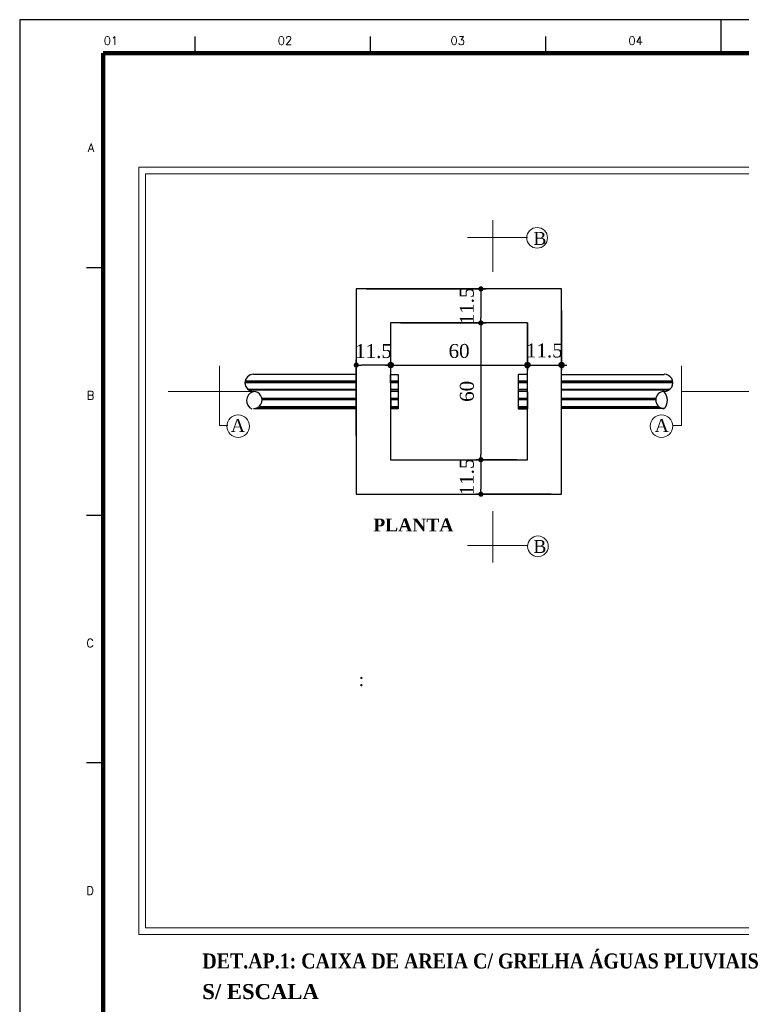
# Model space of a CAD drawing. Header units: millimetres. Extents: x -2955 to 33530, y 0 to 13523.
# Tile 3 of 10: x 7 to 28, y 30 to 59. Entities that reach past the tile are written whole.
import ezdxf

# ---------------------------------------------------------------- set-up
doc = ezdxf.new("R2010")
doc.units = ezdxf.units.MM
doc.header["$MEASUREMENT"] = 0
for name, color, linetype in [('Cotas', 7, 'Continuous'), ('MARGEM', 4, 'Continuous'), ('P-CONTORNO', 4, 'Continuous'), ('Textos', 7, 'Continuous')]:
    doc.layers.add(name, color=color, linetype=linetype)
for name, color, linetype, lineweight in [('Nível 1', 7, 'Continuous', 5), ('P-HATCH', 8, 'Continuous', 5), ('P-TEXTOS', 7, 'Continuous', 20), ('P-TITULO', 5, 'Continuous', 20)]:
    doc.layers.add(name, color=color, linetype=linetype, lineweight=lineweight)
doc.styles.add('ROMANS', font='ROMANS')
doc.styles.add('TimesNewRoman', font='times.ttf')
doc.styles.add('TimesNewRomanN', font='timesbd.ttf')
doc.dimstyles.new('UM_50.000000', dxfattribs={"dimtxt": 0.18, "dimasz": 0.15459, "dimexe": 0.15459, "dimexo": 0.309181, "dimgap": 0, "dimtad": 1, "dimtih": 1, "dimtoh": 1, "dimdec": 1, "dimlfac": 50, "dimzin": 0, "dimdsep": 46, "dimtxsty": 'Standard', "dimblk": 'CLOSED', "dimblk1": 'CLOSED', "dimblk2": 'CLOSED', "dimcen": 0.09, "dimdle": 0.15459, "dimadec": 1, "dimazin": 2, "dimtfac": 1, "dimtdec": 4, "dimtofl": 0, "dimtmove": 0, "dimatfit": 3, "dimldrblk": 'CLOSED', "dimfxl": 0, "dimtolj": 1, "dimarcsym": 0})

# ---------------------------------------------------------------- blocks, each defined once
blk = doc.blocks.new('_DOT')
at = {"color": 0, "linetype": 'ByBlock', "lineweight": -2}
blk.add_line((-0.5, 0), (-1, 0), dxfattribs=at)
at = {"color": 0, "linetype": 'ByBlock', "const_width": 0.5}
blk.add_lwpolyline([(-0.25, 0, 1), (0.25, 0, 1)], format="xyb", close=True, dxfattribs=at)
blk = doc.blocks.new('*D13')
at = {"layer": 'Cotas', "color": 0, "lineweight": -2}
for p, q in [((17.235, 51.272), (20.816, 51.272)), ((20.662, 51.117), (20.662, 50.403)), ((18.257, 50.249), (20.816, 50.249))]:
    blk.add_line(p, q, dxfattribs=at)
at = {"layer": 'Defpoints', "color": 0}
for p in [(16.926, 51.272), (17.948, 50.249), (20.662, 50.249)]:
    blk.add_point(p, dxfattribs=at)
at = {"layer": 'Cotas', "color": 0, "lineweight": -2, "xscale": 0.1545904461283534, "yscale": 0.1545904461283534, "zscale": 0.1545904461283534}
for p, rotation in [((20.662, 51.272), 90), ((20.662, 50.249), 270)]:
    blk.add_blockref('_DOT', p, dxfattribs=dict(at, rotation=rotation))
at = {"layer": 'Cotas', "color": 7, "insert": (20.244, 50.76), "char_height": 0.4174, "attachment_point": 5, "rotation": 90, "style": 'TimesNewRoman'}
blk.add_mtext('\\A1;11.5', dxfattribs=at)
blk = doc.blocks.new('*D14')
at = {"layer": 'Cotas', "color": 0, "lineweight": -2}
for p, q in [((18.257, 50.249), (20.816, 50.249)), ((20.662, 50.094), (20.662, 46.303)), ((21.748, 46.149), (20.507, 46.149))]:
    blk.add_line(p, q, dxfattribs=at)
at = {"layer": 'Defpoints', "color": 0}
for p in [(17.948, 50.249), (20.662, 46.149), (22.057, 46.149)]:
    blk.add_point(p, dxfattribs=at)
at = {"layer": 'Cotas', "color": 0, "lineweight": -2, "xscale": 0.1545904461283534, "yscale": 0.1545904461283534, "zscale": 0.1545904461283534}
for p, rotation in [((20.662, 50.249), 90), ((20.662, 46.149), 270)]:
    blk.add_blockref('_DOT', p, dxfattribs=dict(at, rotation=rotation))
at = {"layer": 'Cotas', "color": 7, "insert": (20.244, 48.199), "char_height": 0.4174, "attachment_point": 5, "rotation": 90, "style": 'TimesNewRoman'}
blk.add_mtext('\\A1;60', dxfattribs=at)
blk = doc.blocks.new('*D15')
at = {"layer": 'Cotas', "color": 0, "lineweight": -2}
for p, q in [((21.748, 46.149), (20.507, 46.149)), ((20.662, 45.994), (20.662, 45.27)), ((22.772, 45.116), (20.507, 45.116))]:
    blk.add_line(p, q, dxfattribs=at)
at = {"layer": 'Defpoints', "color": 0}
for p in [(22.057, 46.149), (20.662, 45.116), (23.081, 45.116)]:
    blk.add_point(p, dxfattribs=at)
at = {"layer": 'Cotas', "color": 0, "lineweight": -2, "xscale": 0.1545904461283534, "yscale": 0.1545904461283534, "zscale": 0.1545904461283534}
for p, rotation in [((20.662, 46.149), 90), ((20.662, 45.116), 270)]:
    blk.add_blockref('_DOT', p, dxfattribs=dict(at, rotation=rotation))
at = {"layer": 'Cotas', "color": 7, "insert": (20.244, 45.632), "char_height": 0.4174, "attachment_point": 5, "rotation": 90, "style": 'TimesNewRoman'}
blk.add_mtext('\\A1;11.5', dxfattribs=at)
blk = doc.blocks.new('*D16')
at = {"layer": 'Cotas', "color": 0, "lineweight": -2}
for p, q in [((16.926, 46.877), (16.926, 49.141)), ((17.959, 47.901), (17.959, 49.141)), ((17.804, 48.987), (17.08, 48.987))]:
    blk.add_line(p, q, dxfattribs=at)
at = {"layer": 'Defpoints', "color": 0}
for p in [(16.926, 48.987), (17.959, 47.592), (16.926, 46.568)]:
    blk.add_point(p, dxfattribs=at)
at = {"layer": 'Cotas', "color": 0, "lineweight": -2, "xscale": 0.1545904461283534, "yscale": 0.1545904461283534, "zscale": 0.1545904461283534, "rotation": 180}
blk.add_blockref('_DOT', (16.926, 48.987), dxfattribs=at)
at = {"layer": 'Cotas', "color": 0, "lineweight": -2, "xscale": 0.1545904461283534, "yscale": 0.1545904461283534, "zscale": 0.1545904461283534}
blk.add_blockref('_DOT', (17.959, 48.987), dxfattribs=at)
at = {"layer": 'Cotas', "color": 7, "insert": (17.442, 49.404), "char_height": 0.4174, "attachment_point": 5, "rotation": 0.0057, "style": 'TimesNewRoman'}
blk.add_mtext('\\A1;11.5', dxfattribs=at)

msp = doc.modelspace()

# ---------------------------------------------------------------- hatches: boundary and pattern name
at = {"layer": 'Cotas', "linetype": 'Continuous'}
for points in [[(18.035772, 48.986551), (18.035772, 48.992551), (18.034772, 48.999551), (18.033772, 49.006551), (18.031772, 49.012551), (18.028772, 49.018551), (18.025772, 49.024551), (18.021772, 49.030551), (18.017772, 49.035551), (18.013772, 49.040551), (18.008772, 49.045551), (18.002772, 49.049551), (17.997772, 49.053551), (17.991772, 49.056551), (17.984772, 49.058551), (17.978772, 49.060551), (17.971772, 49.062551), (17.965772, 49.063551), (17.958772, 49.063551), (17.951772, 49.063551), (17.945772, 49.062551), (17.938772, 49.060551), (17.932772, 49.058551), (17.925772, 49.056551), (17.919772, 49.053551), (17.914772, 49.049551), (17.908772, 49.045551), (17.903772, 49.040551), (17.899772, 49.035551), (17.895772, 49.030551), (17.891772, 49.024551), (17.888772, 49.018551), (17.885772, 49.012551), (17.883772, 49.006551), (17.882772, 48.999551), (17.881772, 48.992551), (17.881772, 48.986551), (17.958772, 48.986551), (18.035772, 48.986551)], [(22.135772, 48.986551), (22.135772, 48.992551), (22.134772, 48.999551), (22.132772, 49.006551), (22.130772, 49.012551), (22.128772, 49.018551), (22.125772, 49.024551), (22.121772, 49.030551), (22.117772, 49.035551), (22.112772, 49.040551), (22.107772, 49.045551), (22.102772, 49.049551), (22.096772, 49.053551), (22.090772, 49.056551), (22.084772, 49.058551), (22.078772, 49.060551), (22.071772, 49.062551), (22.065772, 49.063551), (22.058772, 49.063551), (22.051772, 49.063551), (22.044772, 49.062551), (22.038772, 49.060551), (22.031772, 49.058551), (22.025772, 49.056551), (22.019772, 49.053551), (22.013772, 49.049551), (22.008772, 49.045551), (22.003772, 49.040551), (21.999772, 49.035551), (21.994772, 49.030551), (21.991772, 49.024551), (21.988772, 49.018551), (21.985772, 49.012551), (21.983772, 49.006551), (21.982772, 48.999551), (21.981772, 48.992551), (21.980772, 48.986551), (22.058772, 48.986551), (22.135772, 48.986551)], [(22.135772, 48.986551), (22.135772, 48.992551), (22.134772, 48.999551), (22.132772, 49.006551), (22.130772, 49.012551), (22.128772, 49.018551), (22.125772, 49.024551), (22.121772, 49.030551), (22.117772, 49.035551), (22.112772, 49.040551), (22.107772, 49.045551), (22.102772, 49.049551), (22.096772, 49.053551), (22.090772, 49.056551), (22.084772, 49.058551), (22.078772, 49.060551), (22.071772, 49.062551), (22.065772, 49.063551), (22.058772, 49.063551), (22.051772, 49.063551), (22.044772, 49.062551), (22.038772, 49.060551), (22.031772, 49.058551), (22.025772, 49.056551), (22.019772, 49.053551), (22.013772, 49.049551), (22.008772, 49.045551), (22.003772, 49.040551), (21.999772, 49.035551), (21.994772, 49.030551), (21.991772, 49.024551), (21.988772, 49.018551), (21.985772, 49.012551), (21.983772, 49.006551), (21.982772, 48.999551), (21.981772, 48.992551), (21.980772, 48.986551), (22.058772, 48.986551), (22.135772, 48.986551)], [(23.158772, 48.986551), (23.158772, 48.992551), (23.157772, 48.999551), (23.156772, 49.006551), (23.154772, 49.012551), (23.151772, 49.018551), (23.148772, 49.024551), (23.144772, 49.030551), (23.140772, 49.035551), (23.136772, 49.040551), (23.131772, 49.045551), (23.125772, 49.049551), (23.120772, 49.053551), (23.114772, 49.056551), (23.108772, 49.058551), (23.101772, 49.060551), (23.095772, 49.062551), (23.088772, 49.063551), (23.081772, 49.063551), (23.074772, 49.063551), (23.068772, 49.062551), (23.061772, 49.060551), (23.055772, 49.058551), (23.048772, 49.056551), (23.043772, 49.053551), (23.037772, 49.049551), (23.031772, 49.045551), (23.027772, 49.040551), (23.022772, 49.035551), (23.018772, 49.030551), (23.014772, 49.024551), (23.011772, 49.018551), (23.009772, 49.012551), (23.007772, 49.006551), (23.005772, 48.999551), (23.004772, 48.992551), (23.004772, 48.986551), (23.081772, 48.986551), (23.158772, 48.986551)], [(17.881772, 48.986551), (17.881772, 48.979551), (17.882772, 48.972551), (17.883772, 48.966551), (17.885772, 48.959551), (17.888772, 48.953551), (17.891772, 48.947551), (17.895772, 48.941551), (17.899772, 48.936551), (17.903772, 48.931551), (17.908772, 48.927551), (17.914772, 48.922551), (17.919772, 48.919551), (17.925772, 48.916551), (17.932772, 48.913551), (17.938772, 48.911551), (17.945772, 48.910551), (17.951772, 48.909551), (17.958772, 48.908551), (17.965772, 48.909551), (17.971772, 48.910551), (17.978772, 48.911551), (17.984772, 48.913551), (17.991772, 48.916551), (17.997772, 48.919551), (18.002772, 48.922551), (18.008772, 48.927551), (18.013772, 48.931551), (18.017772, 48.936551), (18.021772, 48.941551), (18.025772, 48.947551), (18.028772, 48.953551), (18.031772, 48.959551), (18.033772, 48.966551), (18.034772, 48.972551), (18.035772, 48.979551), (18.035772, 48.986551), (17.958772, 48.986551), (17.881772, 48.986551)], [(21.980772, 48.986551), (21.981772, 48.979551), (21.982772, 48.972551), (21.983772, 48.966551), (21.985772, 48.959551), (21.988772, 48.953551), (21.991772, 48.947551), (21.994772, 48.941551), (21.999772, 48.936551), (22.003772, 48.931551), (22.008772, 48.927551), (22.013772, 48.922551), (22.019772, 48.919551), (22.025772, 48.916551), (22.031772, 48.913551), (22.038772, 48.911551), (22.044772, 48.910551), (22.051772, 48.909551), (22.058772, 48.908551), (22.065772, 48.909551), (22.071772, 48.910551), (22.078772, 48.911551), (22.084772, 48.913551), (22.090772, 48.916551), (22.096772, 48.919551), (22.102772, 48.922551), (22.107772, 48.927551), (22.112772, 48.931551), (22.117772, 48.936551), (22.121772, 48.941551), (22.125772, 48.947551), (22.128772, 48.953551), (22.130772, 48.959551), (22.132772, 48.966551), (22.134772, 48.972551), (22.135772, 48.979551), (22.135772, 48.986551), (22.058772, 48.986551), (21.980772, 48.986551)], [(21.980772, 48.986551), (21.981772, 48.979551), (21.982772, 48.972551), (21.983772, 48.966551), (21.985772, 48.959551), (21.988772, 48.953551), (21.991772, 48.947551), (21.994772, 48.941551), (21.999772, 48.936551), (22.003772, 48.931551), (22.008772, 48.927551), (22.013772, 48.922551), (22.019772, 48.919551), (22.025772, 48.916551), (22.031772, 48.913551), (22.038772, 48.911551), (22.044772, 48.910551), (22.051772, 48.909551), (22.058772, 48.908551), (22.065772, 48.909551), (22.071772, 48.910551), (22.078772, 48.911551), (22.084772, 48.913551), (22.090772, 48.916551), (22.096772, 48.919551), (22.102772, 48.922551), (22.107772, 48.927551), (22.112772, 48.931551), (22.117772, 48.936551), (22.121772, 48.941551), (22.125772, 48.947551), (22.128772, 48.953551), (22.130772, 48.959551), (22.132772, 48.966551), (22.134772, 48.972551), (22.135772, 48.979551), (22.135772, 48.986551), (22.058772, 48.986551), (21.980772, 48.986551)], [(23.004772, 48.986551), (23.004772, 48.979551), (23.005772, 48.972551), (23.007772, 48.966551), (23.009772, 48.959551), (23.011772, 48.953551), (23.014772, 48.947551), (23.018772, 48.941551), (23.022772, 48.936551), (23.027772, 48.931551), (23.031772, 48.927551), (23.037772, 48.922551), (23.043772, 48.919551), (23.048772, 48.916551), (23.055772, 48.913551), (23.061772, 48.911551), (23.068772, 48.910551), (23.074772, 48.909551), (23.081772, 48.908551), (23.088772, 48.909551), (23.095772, 48.910551), (23.101772, 48.911551), (23.108772, 48.913551), (23.114772, 48.916551), (23.120772, 48.919551), (23.125772, 48.922551), (23.131772, 48.927551), (23.136772, 48.931551), (23.140772, 48.936551), (23.144772, 48.941551), (23.148772, 48.947551), (23.151772, 48.953551), (23.154772, 48.959551), (23.156772, 48.966551), (23.157772, 48.972551), (23.158772, 48.979551), (23.158772, 48.986551), (23.081772, 48.986551), (23.004772, 48.986551)]]:
    msp.add_hatch(color=256, dxfattribs=at).paths.add_polyline_path(points)

# ---------------------------------------------------------------- linework, layer by layer
at = {"linetype": 'Continuous'}
msp.add_line((18.609772, 50.240551), (18.572772, 50.240551), dxfattribs=at)
msp.add_line((18.609772, 50.240551), (18.572772, 50.240551), dxfattribs=at)
at = {"layer": 'Cotas'}
for p, q in [((23.081772, 50.622551), (23.081772, 48.831551)), ((22.058772, 50.248551), (22.058772, 48.831551)), ((22.058772, 50.111551), (22.058772, 48.831551)), ((17.958772, 47.900551), (17.958772, 49.140551)), ((17.803772, 48.986551), (22.212772, 48.986551)), ((21.903772, 48.986551), (23.236772, 48.986551))]:
    msp.add_line(p, q, dxfattribs=at)
for points in [[(18.035772, 48.986551, 1.003834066), (17.881772, 48.986551), (17.881772, 48.986551, 1.003834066), (18.035772, 48.986551), (18.035772, 48.986551)], [(22.135772, 48.986551, 0.997378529), (21.980772, 48.986551), (21.980772, 48.986551, 0.997378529), (22.135772, 48.986551), (22.135772, 48.986551)], [(22.135772, 48.986551, 0.997378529), (21.980772, 48.986551), (21.980772, 48.986551, 0.997378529), (22.135772, 48.986551), (22.135772, 48.986551)], [(23.158772, 48.986551, 1.003834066), (23.004772, 48.986551), (23.004772, 48.986551, 1.003834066), (23.158772, 48.986551), (23.158772, 48.986551)]]:
    msp.add_lwpolyline(points, format="xyb", dxfattribs=at)
for centre in [(17.958772, 48.986551), (22.058772, 48.986551), (22.058772, 48.986551), (23.081772, 48.986551)]:
    msp.add_circle(centre, 0.077295, dxfattribs=at)
at = {"layer": 'MARGEM', "color": 1}
for p, q in [((6.836562, 59.341925), (6.836559, -0.058075)), ((90.936562, 59.341921), (6.836562, 59.341925)), ((27.861562, 58.341924), (27.861562, 59.341924)), ((12.092812, 58.341925), (12.092812, 58.841925)), ((17.349062, 58.341924), (17.349062, 58.841924)), ((22.605312, 58.341924), (22.605312, 58.841924)), ((8.836561, 51.916925), (9.336561, 51.916925)), ((8.836561, 44.491925), (9.336561, 44.491925)), ((8.836561, 37.066925), (9.336561, 37.066925))]:
    msp.add_line(p, q, dxfattribs=at)
at = {"layer": 'MARGEM', "lineweight": 100}
for p, q in [((9.336559, 0.941925), (9.336562, 58.341925)), ((9.336562, 58.341925), (89.936562, 58.341921))]:
    msp.add_line(p, q, dxfattribs=at)
at = {"layer": 'Nível 1'}
for points in [[(10.40985, 54.921161), (73.762291, 54.921161), (73.762291, 31.911017), (10.40985, 31.911017)], [(10.60985, 54.721161), (73.562291, 54.721161), (73.562291, 32.111017), (10.60985, 32.111017)]]:
    msp.add_lwpolyline(points, close=True, dxfattribs=at)
at = {"layer": 'P-CONTORNO'}
for p, q in [((23.080772, 51.271551), (16.925772, 51.271551)), ((16.925772, 51.271551), (16.925772, 45.115551)), ((23.080772, 45.115551), (23.080772, 51.271551)), ((22.056772, 50.248551), (17.947772, 50.248551)), ((17.947772, 50.248551), (17.947772, 46.148551)), ((22.056772, 46.148551), (22.056772, 50.248551)), ((16.925772, 47.686551), (16.925772, 48.708551)), ((17.947772, 48.708551), (18.178772, 48.708551)), ((17.969772, 47.671551), (17.947772, 48.708551)), ((18.178772, 48.708551), (18.178772, 47.671551)), ((22.056772, 48.708551), (21.776772, 48.708551)), ((21.776772, 48.708551), (21.776772, 47.671551)), ((22.064772, 47.671551), (22.056772, 48.708551)), ((23.080772, 47.686551), (23.080772, 48.708551)), ((18.178772, 47.671551), (17.969772, 47.671551)), ((21.776772, 47.671551), (22.064772, 47.671551)), ((17.947772, 46.148551), (22.056772, 46.148551)), ((16.925772, 45.115551), (23.080772, 45.115551))]:
    msp.add_line(p, q, dxfattribs=at)
at = {"layer": 'P-CONTORNO', "color": 4}
for p, q in [((16.925772, 48.708551), (13.844772, 48.708551)), ((23.080772, 48.708551), (26.159772, 48.708551)), ((13.844772, 47.686551), (16.925772, 47.686551)), ((26.159772, 47.686551), (23.080772, 47.686551))]:
    msp.add_line(p, q, dxfattribs=at)
at = {"layer": 'P-CONTORNO'}
for centre, radius, start, end in [((13.844772, 48.454551), 0.256506, 90.000003, 270.000001), ((26.159772, 48.454551), 0.256506, 270.000001, 90.000003), ((13.920772, 47.923551), 0.283055, 110.691002, 243.587987), ((13.844772, 47.940551), 0.256506, 270.000001, 90.000003), ((26.159772, 47.940551), 0.256506, 90.000003, 270.000001), ((25.879772, 47.930551), 0.373628, 316.082003, 43.917502)]:
    msp.add_arc(centre, radius, start, end, dxfattribs=at)
at = {"layer": 'P-HATCH', "color": 4}
for p, q in [((13.591772, 48.485551), (16.925772, 48.485551)), ((13.591772, 48.454551), (16.925772, 48.454551)), ((13.599772, 48.516551), (16.925772, 48.516551)), ((23.080772, 48.516551), (26.403772, 48.516551)), ((23.080772, 48.485551), (26.413772, 48.485551)), ((23.080772, 48.454551), (26.413772, 48.454551)), ((13.676772, 48.261551), (16.925772, 48.261551)), ((13.722772, 48.232551), (16.925772, 48.232551)), ((23.080772, 48.261551), (26.328772, 48.261551)), ((23.080772, 48.232551), (26.281772, 48.232551)), ((14.092772, 47.998551), (16.925772, 47.998551)), ((14.099772, 47.970551), (16.925772, 47.970551)), ((14.099772, 47.940551), (16.925772, 47.940551)), ((23.080772, 47.998551), (25.909772, 47.998551)), ((23.080772, 47.970551), (25.902772, 47.970551)), ((23.080772, 47.940551), (25.902772, 47.940551)), ((13.968772, 47.715551), (16.925772, 47.715551)), ((14.014772, 47.746551), (16.925772, 47.746551)), ((23.080772, 47.746551), (25.989772, 47.746551)), ((23.080772, 47.715551), (26.034772, 47.715551))]:
    msp.add_line(p, q, dxfattribs=at)
at = {"layer": 'P-HATCH', "color": 8}
for p, q in [((17.947772, 48.516551), (18.178772, 48.516551)), ((17.947772, 48.485551), (18.178772, 48.485551)), ((17.947772, 48.454551), (18.178772, 48.454551)), ((21.776772, 48.516551), (22.056772, 48.516551)), ((21.776772, 48.485551), (22.056772, 48.485551)), ((21.776772, 48.454551), (22.056772, 48.454551)), ((17.956772, 48.261551), (18.178772, 48.261551)), ((17.956772, 48.232551), (18.178772, 48.232551)), ((17.956772, 48.193551), (18.178772, 48.193551)), ((21.776772, 48.261551), (22.056772, 48.261551)), ((21.776772, 48.232551), (22.056772, 48.232551)), ((21.776772, 48.193551), (22.056772, 48.193551)), ((17.963772, 47.998551), (18.178772, 47.998551)), ((17.963772, 47.970551), (18.178772, 47.970551)), ((17.963772, 47.940551), (18.178772, 47.940551)), ((21.776772, 47.998551), (22.056772, 47.998551)), ((21.776772, 47.970551), (22.056772, 47.970551)), ((21.776772, 47.940551), (22.056772, 47.940551)), ((17.969772, 47.746551), (18.178772, 47.746551)), ((17.969772, 47.715551), (18.178772, 47.715551)), ((17.969772, 47.686551), (18.178772, 47.686551)), ((21.776772, 47.746551), (22.064772, 47.746551)), ((21.776772, 47.715551), (22.064772, 47.715551)), ((21.776772, 47.686551), (22.064772, 47.686551))]:
    msp.add_line(p, q, dxfattribs=at)
at = {"layer": 'P-TEXTOS', "color": 7}
for p, q in [((21.024772, 51.786551), (21.024772, 53.327551)), ((20.255772, 52.809551), (22.056772, 52.809551)), ((12.821772, 48.963551), (12.821772, 47.170551)), ((26.672772, 48.963551), (26.672772, 47.170551)), ((26.672772, 48.193551), (29.237772, 48.193551)), ((12.821772, 47.170551), (13.076772, 47.170551)), ((26.672772, 47.170551), (26.413772, 47.170551)), ((21.024772, 44.605551), (21.024772, 43.068551)), ((20.255772, 43.577551), (22.056772, 43.577551))]:
    msp.add_line(p, q, dxfattribs=at)
at = {"layer": 'P-TEXTOS', "color": 7, "lineweight": 0}
msp.add_lwpolyline([(13.844772, 48.193551), (11.283772, 48.193551)], dxfattribs=at)
at = {"layer": 'P-TEXTOS', "color": 7}
for centre, radius in [((22.348772, 52.801551), 0.310804), ((13.384772, 47.154551), 0.336706), ((26.074772, 47.154551), 0.336706), ((22.372772, 43.552551), 0.310804)]:
    msp.add_circle(centre, radius, dxfattribs=at)

# ---------------------------------------------------------------- texts
at = {"layer": 'Cotas', "color": 7, "char_height": 0.4173942, "line_spacing_factor": 0.9, "style": 'TimesNewRoman'}
for s, insert, width, attachment_point in [('60', (20.008772, 49.195291), 1229.91079443, 8), ('11.5', (22.011772, 49.207291), 2102.02217474, 7)]:
    msp.add_mtext(s, dxfattribs=dict(at, insert=insert, width=width, attachment_point=attachment_point))
at = {"layer": 'MARGEM', "color": 1, "char_height": 0.25, "attachment_point": 8, "line_spacing_factor": 0.798, "style": 'ROMANS'}
for s, insert, width in [('01', (9.571947, 58.588761), 49.02981569), ('02', (14.789761, 58.588761), 49.02981569), ('03', (19.967988, 58.586461), 49.02981569), ('04', (25.301439, 58.58876), 49.02981569), ('A', (8.97462, 55.379796), 29.46089803), ('B', (8.962875, 47.954468), 29.46089803), ('C', (8.945217, 40.527168), 31.82637159), ('D', (8.95113, 33.104468), 31.82637159)]:
    msp.add_mtext(s, dxfattribs=dict(at, insert=insert, width=width))
at = {"layer": 'P-TEXTOS', "color": 7, "char_height": 0.386476, "attachment_point": 7, "line_spacing_factor": 0.9, "style": 'TimesNewRoman'}
for s, insert, width in [('B', (22.236772, 52.590088), 740.57392006), ('A', (13.167772, 46.984088), 800.03605963), ('A', (25.872772, 46.984088), 800.03605963), ('B', (22.236772, 43.354088), 740.57392006)]:
    msp.add_mtext(s, dxfattribs=dict(at, insert=insert, width=width))
at = {"layer": 'P-TEXTOS', "insert": (16.998772, 39.357088), "char_height": 0.386476, "width": 308.12199594, "attachment_point": 7, "line_spacing_factor": 0.9, "style": 'TimesNewRoman'}
msp.add_mtext(':', dxfattribs=at)
at = {"layer": 'P-TITULO', "insert": (17.436772, 43.998088), "char_height": 0.3864761, "width": 4556.96215045, "attachment_point": 7, "line_spacing_factor": 0.9, "style": 'TimesNewRomanN'}
msp.add_mtext('PLANTA', dxfattribs=at)
at = {"layer": 'Textos', "color": 5, "insert": (12.309926, 30.885349), "char_height": 0.45, "width": 3392, "attachment_point": 7, "line_spacing_factor": 0.9, "style": 'TimesNewRomanN'}
msp.add_mtext('DET.AP.1: CAIXA DE AREIA C/ GRELHA ÁGUAS PLUVIAIS', dxfattribs=at)
at = {"layer": 'Textos', "color": 3, "insert": (12.309926, 29.971291), "char_height": 0.45, "width": 627.2, "attachment_point": 7, "line_spacing_factor": 0.9, "style": 'TimesNewRomanN'}
msp.add_mtext('S/ ESCALA', dxfattribs=at)

# ---------------------------------------------------------------- dimensions: what is measured, and where the dimension line sits
at = {"layer": 'Cotas'}
for base, p1, p2, text, picture, middle in [((20.661772, 50.248551), (16.925772, 51.271551), (17.947772, 50.248551), '11.5', '*D13', (20.244378, 50.760051)), ((20.661772, 46.148551), (17.947772, 50.248551), (22.056772, 46.148551), '60', '*D14', (20.244378, 48.198551)), ((20.661772, 45.115551), (22.056772, 46.148551), (23.080772, 45.115551), '11.5', '*D15', (20.244378, 45.632051))]:
    dim = msp.add_linear_dim(base=base, p1=p1, p2=p2, angle=90, text=text, dimstyle='UM_50.000000', override={"dimtxt": 0.417394, "dimasz": 0.15459, "dimexe": 0.15459, "dimexo": 0.309181, "dimtad": 1, "dimtih": 0, "dimtoh": 0, "dimdec": 1, "dimlfac": 50, "dimzin": 8, "dimtxsty": 'TimesNewRoman', "dimblk": 'DOT', "dimblk1": 'DOT', "dimblk2": 'DOT', "dimsah": 1, "dimdle": 0.15459, "dimse1": 0, "dimse2": 0, "dimclrt": 7, "dimadec": 1, "dimazin": 3, "dimtmove": 2, "dimldrblk": 'DOT'}, dxfattribs=at)
    dim.commit()
    dim.dimension.update_dxf_attribs({"geometry": picture, "text_midpoint": middle, "dimtype": 160, "text_rotation": 90})
dim = msp.add_linear_dim(base=(16.925772, 48.986551), p1=(17.958772, 47.591551), p2=(16.925772, 46.567551), text='11.5', dimstyle='UM_50.000000', override={"dimtxt": 0.417394, "dimasz": 0.15459, "dimexe": 0.15459, "dimexo": 0.309181, "dimtad": 1, "dimtih": 0, "dimtoh": 0, "dimdec": 1, "dimlfac": 50, "dimzin": 8, "dimtxsty": 'TimesNewRoman', "dimblk": 'DOT', "dimblk1": 'DOT', "dimblk2": 'DOT', "dimsah": 1, "dimdle": 0.15459, "dimse1": 0, "dimse2": 0, "dimclrt": 7, "dimadec": 1, "dimazin": 3, "dimtmove": 2, "dimldrblk": 'DOT'}, dxfattribs=at)
dim.commit()
dim.dimension.update_dxf_attribs({"geometry": '*D16', "text_midpoint": (17.442272, 49.403946), "dimtype": 160, "text_rotation": 0.0057296})

doc.saveas('drawing.dxf')
